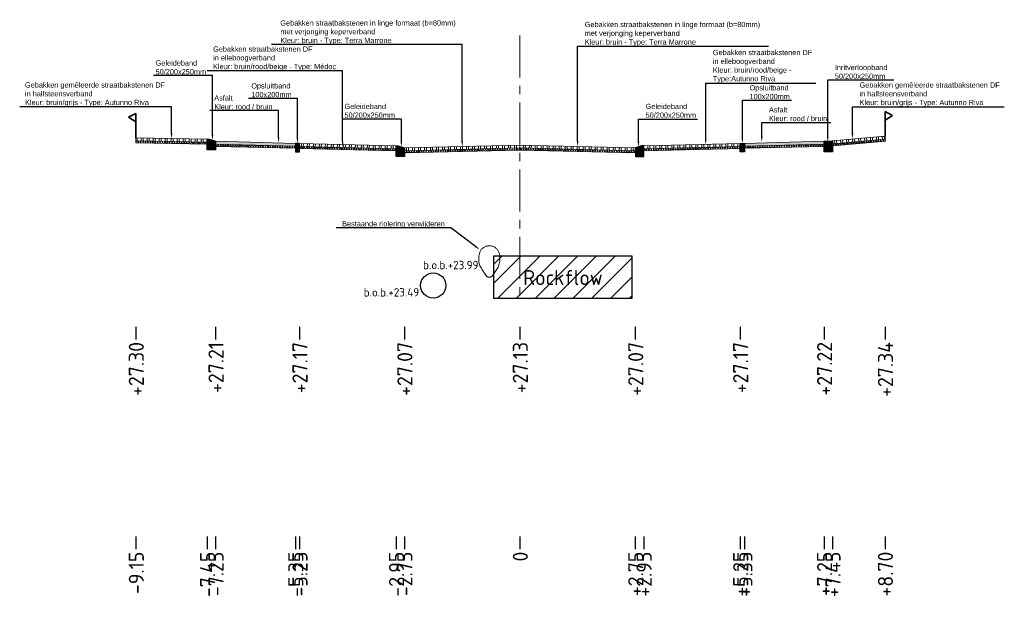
# Model space of a CAD drawing. Header units: metres. Extents: x 198530 to 198748, y 355169 to 355318.
# Tile 22 of 37: x 198646 to 198669, y 355169 to 355183. Entities that reach past the tile are written whole.
import ezdxf
from ezdxf import colors
from ezdxf.entities.mleader import LeaderData, LeaderLine
from ezdxf.math import Vec2, Vec3

# ---------------------------------------------------------------- set-up
doc = ezdxf.new("R2010")
doc.units = ezdxf.units.M
doc.linetypes.add('AM-AS', pattern=[16, 10, -2, 2, -2])
doc.linetypes.add('RI-GWA', pattern=[18.45, 6, -1.8, 1.75, -1.8, 1.75, -1.8, 1.75, -1.8])
doc.layers.get('Defpoints').update_dxf_attribs({"lineweight": 25})
for name, color, linetype, lineweight in [('B-WE-RI-GWA-BESTAANDE RIOLERING', 252, 'RI-GWA', 18), ('C3D-LABELS', 7, 'Continuous', 25), ('N-WE-AM-AS-G', 10, 'AM-AS', 18), ('N-WE-VH-VERHARDING_FUNDERING-G', 7, 'Continuous', 35), ('X-XX-AL-T25', 7, 'Continuous', 25)]:
    doc.layers.add(name, color=color, linetype=linetype, lineweight=lineweight)
for name, color, linetype in [('N-WE-AL-DETAIL-G', 7, 'Continuous'), ('N-WE-RI-DWA-NIEUWE RIOLERING', 7, 'Continuous'), ('N-WE-VH-ROCKFLOW-G', 10, 'Continuous')]:
    doc.layers.add(name, color=color, linetype=linetype)
doc.styles.add('NLCS-ISO', font='NLCS-ISO.ttf')
doc.styles.add('NLCS-ISO-M200-T25', font='NLCS-ISO.ttf', dxfattribs={"height": 0.5})
doc.styles.add('NLCS-ISO-M50-T25', font='NLCS-ISO.ttf', dxfattribs={"height": 0.125})
pattern_1 = [(60, (-3613.88653, -302.51122), (-0.0433012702, 0.025), []), (120, (-3613.88653, -302.51122), (-0.0433012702, -0.025), [])]

# ---------------------------------------------------------------- blocks, each defined once
blk = doc.blocks.new('*U12')
at = {"lineweight": 9}
h = blk.add_hatch(dxfattribs=at)
h.set_pattern_fill('ANSI32', color=252, scale=0.015, angle=47)
h.paths.add_polyline_path([(0, 0), (-2.75, -0.069), (-2.749, -0.139), (0.001, -0.07)])
h = blk.add_hatch(dxfattribs=at)
h.set_pattern_fill('AVH-ASFALT', color=252, scale=0.05, pattern_type=2)
h.set_pattern_definition(pattern_1)
h.paths.add_polyline_path([(0.001, -0.07), (-2.749, -0.139), (-2.749, -0.189), (0.001, -0.12)])
for points in [[(0.001, -0.12), (-2.749, -0.189), (-2.75, -0.069), (0, 0)], [(0.001, -0.07), (-2.749, -0.139)]]:
    blk.add_lwpolyline(points, dxfattribs=at)
at = {"layer": 'Defpoints', "color": 6, "lineweight": 9}
for points in [[(0, 0), (-2.75, -0.069), (-2.749, -0.139), (0.001, -0.07)], [(0.001, -0.07), (-2.749, -0.139), (-2.749, -0.189), (0.001, -0.12)]]:
    blk.add_lwpolyline(points, close=True, dxfattribs=at)
blk = doc.blocks.new('*U14')
at = {"lineweight": 9}
h = blk.add_hatch(dxfattribs=at)
h.set_pattern_fill('ANSI32', color=252, scale=0.015, angle=47)
h.paths.add_polyline_path([(0, 0), (-2.75, -0.069), (-2.749, -0.139), (0.001, -0.07)])
h = blk.add_hatch(dxfattribs=at)
h.set_pattern_fill('AVH-ASFALT', color=252, scale=0.05, pattern_type=2)
h.set_pattern_definition(pattern_1)
h.paths.add_polyline_path([(0.001, -0.07), (-2.749, -0.139), (-2.749, -0.189), (0.001, -0.12)])
for points in [[(0.001, -0.12), (-2.749, -0.189), (-2.75, -0.069), (0, 0)], [(0.001, -0.07), (-2.749, -0.139)]]:
    blk.add_lwpolyline(points, dxfattribs=at)
at = {"layer": 'Defpoints', "color": 6, "lineweight": 9}
for points in [[(0, 0), (-2.75, -0.069), (-2.749, -0.139), (0.001, -0.07)], [(0.001, -0.07), (-2.749, -0.139), (-2.749, -0.189), (0.001, -0.12)]]:
    blk.add_lwpolyline(points, close=True, dxfattribs=at)
blk = doc.blocks.new('Geleideband_5-20x25')
at = {"layer": 'N-WE-AL-DETAIL-G'}
h = blk.add_hatch(color=252, dxfattribs=at)
h.dxf.hatch_style = 1
h.paths.add_polyline_path([(0.2, -0.25), (0, -0.25), (0, 0), (0.05, 0), (0.2, -0.05)])
blk.add_lwpolyline([(0.2, -0.25), (0, -0.25), (0, 0), (0.05, 0), (0.2, -0.05)], close=True)
blk = doc.blocks.new('*U13')
at = {"lineweight": 9}
h = blk.add_hatch(dxfattribs=at)
h.set_pattern_fill('ANSI32', color=252, scale=0.015, angle=47)
h.paths.add_polyline_path([(0, 0), (-2.3, -0.057), (-2.299, -0.127), (0.001, -0.07)])
h = blk.add_hatch(dxfattribs=at)
h.set_pattern_fill('AVH-ASFALT', color=252, scale=0.05, pattern_type=2)
h.set_pattern_definition(pattern_1)
h.paths.add_polyline_path([(0.001, -0.07), (-2.299, -0.127), (-2.299, -0.177), (0.001, -0.12)])
for points in [[(0.001, -0.12), (-2.299, -0.177), (-2.3, -0.057), (0, 0)], [(0.001, -0.07), (-2.299, -0.127)]]:
    blk.add_lwpolyline(points, dxfattribs=at)
at = {"layer": 'Defpoints', "color": 6, "lineweight": 9}
for points in [[(0, 0), (-2.3, -0.057), (-2.299, -0.127), (0.001, -0.07)], [(0.001, -0.07), (-2.299, -0.127), (-2.299, -0.177), (0.001, -0.12)]]:
    blk.add_lwpolyline(points, close=True, dxfattribs=at)
blk = doc.blocks.new('Opsluitband_100x200')
at = {"layer": 'N-WE-AL-DETAIL-G'}
h = blk.add_hatch(color=252, dxfattribs=at)
h.dxf.hatch_style = 1
h.paths.add_polyline_path([(0.1, 0), (0, 0), (0, -0.2), (0.1, -0.2)])
blk.add_lwpolyline([(0, -0.2), (0, 0), (0.1, 0), (0.1, -0.2)], close=True)
blk = doc.blocks.new('*U103')
at = {"lineweight": 9}
h = blk.add_hatch(color=252, dxfattribs=at)
h.dxf.hatch_style = 1
h.paths.add_polyline_path([(0, 0), (-1.9, -0.048), (-1.899, -0.117), (0.001, -0.07)])
h = blk.add_hatch(dxfattribs=at)
h.set_pattern_fill('AVH-ASFALT', color=252, scale=0.05, pattern_type=2)
h.set_pattern_definition(pattern_1)
h.paths.add_polyline_path([(0.001, -0.07), (-1.899, -0.117), (-1.899, -0.167), (0.001, -0.12)])
for points in [[(0.001, -0.12), (-1.899, -0.167), (-1.9, -0.048), (0, 0)], [(0.001, -0.07), (-1.899, -0.117)]]:
    blk.add_lwpolyline(points, dxfattribs=at)
at = {"layer": 'Defpoints', "color": 6, "lineweight": 9}
for points in [[(0, 0), (-1.9, -0.048), (-1.899, -0.117), (0.001, -0.07)], [(0.001, -0.07), (-1.899, -0.117), (-1.899, -0.167), (0.001, -0.12)]]:
    blk.add_lwpolyline(points, close=True, dxfattribs=at)
blk = doc.blocks.new('Inritverloopband_20x25')
at = {"layer": 'N-WE-AL-DETAIL-G'}
h = blk.add_hatch(color=252, dxfattribs=at)
h.dxf.hatch_style = 1
h.paths.add_polyline_path([(0.2, -0.25), (0, -0.25), (0, 0), (0.2, 0)])
blk.add_lwpolyline([(0.2, -0.25), (0, -0.25), (0, 0), (0.2, 0)], close=True)
blk.add_lwpolyline([(0.2, 0), (0.2, 0.01)])
blk = doc.blocks.new('*U35')
at = {"lineweight": 9}
h = blk.add_hatch(dxfattribs=at)
h.set_pattern_fill('ANSI32', color=252, scale=0.015, angle=47)
h.paths.add_polyline_path([(0, 0), (-1.254, -0.031), (-1.254, -0.101), (0.001, -0.07)])
h = blk.add_hatch(dxfattribs=at)
h.set_pattern_fill('AVH-ASFALT', color=252, scale=0.05, pattern_type=2)
h.set_pattern_definition(pattern_1)
h.paths.add_polyline_path([(0.001, -0.07), (-1.254, -0.101), (-1.254, -0.151), (0.001, -0.12)])
for points in [[(0.001, -0.12), (-1.254, -0.151), (-1.255, -0.031), (0, 0)], [(0.001, -0.07), (-1.254, -0.101)]]:
    blk.add_lwpolyline(points, dxfattribs=at)
at = {"layer": 'Defpoints', "color": 6, "lineweight": 9}
for points in [[(0, 0), (-1.254, -0.031), (-1.254, -0.101), (0.001, -0.07)], [(0.001, -0.07), (-1.254, -0.101), (-1.254, -0.151), (0.001, -0.12)]]:
    blk.add_lwpolyline(points, close=True, dxfattribs=at)
blk = doc.blocks.new('OBJ_Grens')
at = {"layer": 'N-WE-VH-VERHARDING_FUNDERING-G'}
for p, q in [((0, 0), (0, 0.586)), ((0, 0.586), (0.179, 0.496)), ((0.179, 0.496), (0, 0.386))]:
    blk.add_line(p, q, dxfattribs=at)
blk = doc.blocks.new('*U36')
at = {"lineweight": 9}
h = blk.add_hatch(dxfattribs=at)
h.set_pattern_fill('ANSI32', color=252, scale=0.015, angle=47)
h.paths.add_polyline_path([(0, 0), (-1.7, -0.042), (-1.699, -0.112), (0.001, -0.07)])
h = blk.add_hatch(dxfattribs=at)
h.set_pattern_fill('AVH-ASFALT', color=252, scale=0.05, pattern_type=2)
h.set_pattern_definition(pattern_1)
h.paths.add_polyline_path([(0.001, -0.07), (-1.699, -0.112), (-1.699, -0.162), (0.001, -0.12)])
for points in [[(0.001, -0.12), (-1.699, -0.162), (-1.7, -0.042), (0, 0)], [(0.001, -0.07), (-1.699, -0.112)]]:
    blk.add_lwpolyline(points, dxfattribs=at)
at = {"layer": 'Defpoints', "color": 6, "lineweight": 9}
for points in [[(0, 0), (-1.7, -0.042), (-1.699, -0.112), (0.001, -0.07)], [(0.001, -0.07), (-1.699, -0.112), (-1.699, -0.162), (0.001, -0.12)]]:
    blk.add_lwpolyline(points, close=True, dxfattribs=at)

msp = doc.modelspace()

# ---------------------------------------------------------------- hatches: boundary and pattern name
at = {"layer": 'N-WE-VH-ROCKFLOW-G'}
h = msp.add_hatch(dxfattribs=at)
h.set_pattern_fill('ANSI31', color=256, scale=0.1)
h.set_pattern_definition([(45, (114.06933, -112.56), (-0.22450640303, 0.22450640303), [])])
h.paths.add_polyline_path([(198657.134, 355176.482), (198660.434, 355176.482), (198660.434, 355177.482), (198657.134, 355177.482)])
h.paths.add_polyline_path([(198657.713, 355176.559), (198659.837, 355176.559), (198659.837, 355177.423), (198657.713, 355177.423)], flags=24)

# ---------------------------------------------------------------- linework, layer by layer
at = {"layer": 'B-WE-RI-GWA-BESTAANDE RIOLERING'}
msp.add_lwpolyline([(198656.967, 355177.008), (198656.867, 355177.151, -0.266628), (198656.814, 355177.601, -0.62829), (198657.26, 355177.581, -0.238625), (198657.198, 355177.151), (198657.097, 355177.008, -0.38881)], format="xyb", close=True, dxfattribs=at)
at = {"layer": 'C3D-LABELS', "color": 7, "linetype": 'Continuous', "lineweight": 25}
for p, q in [((198648.61, 355175.8), (198648.61, 355175.5)), ((198650.51, 355175.8), (198650.51, 355175.5)), ((198652.51, 355175.8), (198652.51, 355175.5)), ((198655.01, 355175.8), (198655.01, 355175.5)), ((198657.76, 355175.8), (198657.76, 355175.5)), ((198660.51, 355175.8), (198660.51, 355175.5)), ((198663.01, 355175.8), (198663.01, 355175.5)), ((198665.01, 355175.8), (198665.01, 355175.5)), ((198666.46, 355175.8), (198666.46, 355175.5)), ((198648.61, 355170.8), (198648.61, 355170.5)), ((198650.31, 355170.8), (198650.31, 355170.5)), ((198650.51, 355170.8), (198650.51, 355170.5)), ((198652.41, 355170.8), (198652.41, 355170.5)), ((198652.51, 355170.8), (198652.51, 355170.5)), ((198654.81, 355170.8), (198654.81, 355170.5)), ((198655.01, 355170.8), (198655.01, 355170.5)), ((198657.76, 355170.8), (198657.76, 355170.5)), ((198660.51, 355170.8), (198660.51, 355170.5)), ((198660.71, 355170.8), (198660.71, 355170.5)), ((198663.01, 355170.8), (198663.01, 355170.5)), ((198663.11, 355170.8), (198663.11, 355170.5)), ((198665.01, 355170.8), (198665.01, 355170.5)), ((198665.21, 355170.8), (198665.21, 355170.5)), ((198666.46, 355170.8), (198666.46, 355170.5))]:
    msp.add_line(p, q, dxfattribs=at)
at = {"layer": 'N-WE-AM-AS-G', "ltscale": 0.1}
msp.add_lwpolyline([(198657.76, 355182.746), (198657.76, 355176.503)], dxfattribs=at)
at = {"layer": 'N-WE-RI-DWA-NIEUWE RIOLERING'}
msp.add_circle((198655.695, 355176.783), 0.3, dxfattribs=at)
at = {"layer": 'N-WE-VH-ROCKFLOW-G'}
msp.add_lwpolyline([(198657.134, 355176.482), (198660.434, 355176.482), (198660.434, 355177.482), (198657.134, 355177.482)], close=True, dxfattribs=at)

# ---------------------------------------------------------------- block references
at = {"layer": 'N-WE-AL-DETAIL-G', "xscale": -1}
for name, p in [('OBJ_Grens', (198648.61, 355180.302)), ('*U103', (198650.511, 355180.221)), ('Opsluitband_100x200', (198652.511, 355180.171)), ('*U13', (198652.511, 355180.171)), ('*U14', (198657.76, 355180.132)), ('Geleideband_5-20x25', (198660.711, 355180.113))]:
    msp.add_blockref(name, p, dxfattribs=at)
at = {"layer": 'N-WE-AL-DETAIL-G'}
for name, p in [('OBJ_Grens', (198666.461, 355180.342)), ('Geleideband_5-20x25', (198650.31, 355180.271)), ('Geleideband_5-20x25', (198654.811, 355180.113)), ('*U12', (198657.76, 355180.132)), ('Inritverloopband_20x25', (198665.011, 355180.221))]:
    msp.add_blockref(name, p, dxfattribs=at)
at = {"layer": 'N-WE-AL-DETAIL-G', "xscale": -1}
for name, p, rotation in [('*U36', (198648.61, 355180.302), 0.3713813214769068), ('*U13', (198660.711, 355180.113), 2.868139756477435)]:
    msp.add_blockref(name, p, dxfattribs=dict(at, rotation=rotation))
at = {"layer": 'N-WE-AL-DETAIL-G'}
for name, p, rotation in [('Opsluitband_100x200', (198663.011, 355180.171), 0.0002486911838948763), ('*U103', (198665.011, 355180.221), 0.0002486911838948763), ('*U35', (198666.461, 355180.342), 3.644138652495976)]:
    msp.add_blockref(name, p, dxfattribs=dict(at, rotation=rotation))

# ---------------------------------------------------------------- texts
at = {"layer": 'B-WE-RI-GWA-BESTAANDE RIOLERING', "insert": (198655.453, 355177.372), "char_height": 0.2, "attachment_point": 1, "style": 'NLCS-ISO-M200-T25'}
msp.add_mtext_dynamic_manual_height_columns('b.o.b.+23.99', width=1.70356, gutter_width=2.5, heights=[0.543], dxfattribs=at)
at = {"layer": 'C3D-LABELS', "color": 7, "linetype": 'Continuous', "lineweight": 25, "char_height": 0.36, "attachment_point": 6, "rotation": 90, "style": 'NLCS-ISO'}
for s, insert in [('+27.34', (198666.47, 355175.438)), ('+27.30', (198648.62, 355175.438)), ('+27.21', (198650.52, 355175.438)), ('+27.17', (198652.52, 355175.438)), ('+27.07', (198655.02, 355175.438)), ('+27.13', (198657.77, 355175.438)), ('+27.07', (198660.52, 355175.438)), ('+27.17', (198663.02, 355175.438)), ('+27.22', (198665.02, 355175.438)), ('-9.15', (198648.62, 355170.439)), ('-7.45', (198650.32, 355170.439)), ('-7.25', (198650.52, 355170.439)), ('-5.35', (198652.42, 355170.439)), ('-5.25', (198652.52, 355170.439)), ('-2.95', (198654.82, 355170.439)), ('-2.75', (198655.02, 355170.439)), ('0', (198657.77, 355170.439)), ('+2.75', (198660.52, 355170.439)), ('+2.95', (198660.72, 355170.439)), ('+5.25', (198663.02, 355170.439)), ('+5.35', (198663.12, 355170.439)), ('+7.25', (198665.02, 355170.439)), ('+7.45', (198665.22, 355170.439)), ('+8.70', (198666.47, 355170.439))]:
    msp.add_mtext(s, dxfattribs=dict(at, insert=insert))
at = {"layer": 'N-WE-RI-DWA-NIEUWE RIOLERING', "insert": (198654.038, 355176.721), "char_height": 0.2, "attachment_point": 1, "style": 'NLCS-ISO-M200-T25'}
msp.add_mtext_dynamic_manual_height_columns('b.o.b.+23.49', width=1.70356, gutter_width=2.5, heights=[0.543], dxfattribs=at)
at = {"layer": 'N-WE-VH-ROCKFLOW-G', "insert": (198657.839, 355177.153), "char_height": 0.36, "attachment_point": 1, "style": 'NLCS-ISO'}
msp.add_mtext('Rockflow', dxfattribs=at)

# ---------------------------------------------------------------- leaders
at = {"layer": 'X-XX-AL-T25'}
ml = msp.add_multileader_mtext('Standard', dxfattribs=at)
ml.set_content('{\\fArial|b0|i0|c0|p34;Gebakken straatbakstenen in linge formaat (b=80mm) \\Pmet verjonging keperverband\\PKleur: bruin - Type: Terra Marrone}', color=256, style='NLCS-ISO-M50-T25')
ml.set_leader_properties(color=256, linetype='ByLayer', lineweight=-1)
ml.build(insert=Vec2(0, 0))
ml.multileader.update_dxf_attribs({"text_left_attachment_type": 5, "text_right_attachment_type": 5, "dogleg_length": 0.125, "arrow_head_size": 0.125})
ctx = ml.context
ctx.base_point, ctx.char_height, ctx.arrow_head_size, ctx.landing_gap_size, ctx.plane_origin = Vec3(198652.007, 355182.526), 0.125, 0.125, 0.045, Vec3(198656.904, 355180.445)
ctx.left_attachment, ctx.right_attachment = 5, 5
notes = []
notes.append((ctx, [(1, (1, 1, 0), (198656.385, 355182.526), (-1, 0), 0.125, [(0, [(198656.385, 355180.098)], 0, [])])]))
ctx.mtext.insert, ctx.mtext.flow_direction = Vec3(198652.052, 355183.106), 5
ml = msp.add_multileader_mtext('Standard', dxfattribs=at)
ml.set_content('{\\fArial|b0|i0|c0|p34;Gebakken straatbakstenen in linge formaat (b=80mm) \\Pmet verjonging keperverband\\PKleur: bruin - Type: Terra Marrone}', color=256, style='NLCS-ISO-M50-T25')
ml.set_leader_properties(color=256, linetype='ByLayer', lineweight=-1)
ml.build(insert=Vec2(0, 0))
ml.multileader.update_dxf_attribs({"text_left_attachment_type": 5, "text_right_attachment_type": 5, "dogleg_length": 0.125, "arrow_head_size": 0.125})
ctx = ml.context
ctx.base_point, ctx.char_height, ctx.arrow_head_size, ctx.landing_gap_size, ctx.plane_origin = Vec3(198659.26, 355182.489), 0.125, 0.125, 0.045, Vec3(198659.654, 355180.448)
ctx.left_attachment, ctx.right_attachment = 5, 5
notes.append((ctx, [(0, (1, 1, 0), (198659.135, 355182.489), (1, 0), 0.125, [(0, [(198659.135, 355180.101)], 0, [])])]))
ctx.mtext.insert, ctx.mtext.flow_direction = Vec3(198659.305, 355183.069), 5
ml = msp.add_multileader_mtext('Standard', dxfattribs=at)
ml.set_content('{\\fArial|b0|i0|c0|p34;Gebakken straatbakstenen DF \\Pin elleboogverband\\PKleur: bruin/rood/beige - Type: Médoc}', color=256, style='NLCS-ISO-M50-T25')
ml.set_leader_properties(color=256, linetype='ByLayer', lineweight=-1)
ml.build(insert=Vec2(0, 0))
ml.multileader.update_dxf_attribs({"text_left_attachment_type": 5, "text_right_attachment_type": 5, "dogleg_length": 0.125, "arrow_head_size": 0.125})
ctx = ml.context
ctx.base_point, ctx.char_height, ctx.arrow_head_size, ctx.landing_gap_size, ctx.plane_origin = Vec3(198650.405, 355181.901), 0.125, 0.125, 0.045, Vec3(198654.057, 355180.438)
ctx.left_attachment, ctx.right_attachment = 5, 5
notes.append((ctx, [(1, (1, 1, 0), (198653.537, 355181.901), (-1, 0), 0.125, [(0, [(198653.537, 355180.091)], 0, [])])]))
ctx.mtext.insert, ctx.mtext.flow_direction = Vec3(198650.45, 355182.483), 5
ml = msp.add_multileader_mtext('Standard', dxfattribs=at)
ml.set_content('{\\fArial|b0|i0|c0|p34;Gebakken straatbakstenen DF \\Pin elleboogverband\\PKleur: bruin/rood/beige - \\PType:Autunno Riva}', color=256, style='NLCS-ISO-M50-T25')
ml.set_leader_properties(color=256, linetype='ByLayer', lineweight=-1)
ml.build(insert=Vec2(0, 0))
ml.multileader.update_dxf_attribs({"text_left_attachment_type": 5, "text_right_attachment_type": 5, "dogleg_length": 0.125, "arrow_head_size": 0.125})
ctx = ml.context
ctx.base_point, ctx.char_height, ctx.arrow_head_size, ctx.landing_gap_size, ctx.plane_origin = Vec3(198662.312, 355181.61), 0.125, 0.125, 0.045, Vec3(198662.707, 355180.492)
ctx.left_attachment, ctx.right_attachment = 5, 5
notes.append((ctx, [(0, (1, 1, 0), (198662.187, 355181.61), (1, 0), 0.125, [(0, [(198662.187, 355180.144)], 0, [])])]))
ctx.mtext.insert, ctx.mtext.flow_direction = Vec3(198662.357, 355182.401), 5
ml = msp.add_multileader_mtext('Standard', dxfattribs=at)
ml.set_content('{\\fArial|b0|i0|c0|p34;Geleideband\\P50/200x250mm}', color=256, style='NLCS-ISO-M50-T25')
ml.set_leader_properties(color=256, linetype='ByLayer', lineweight=-1)
ml.build(insert=Vec2(0, 0))
ml.multileader.update_dxf_attribs({"text_left_attachment_type": 5, "text_right_attachment_type": 5, "dogleg_length": 0.125, "arrow_head_size": 0.125})
ctx = ml.context
ctx.base_point, ctx.char_height, ctx.arrow_head_size, ctx.landing_gap_size, ctx.plane_origin = Vec3(198649.035, 355181.789), 0.125, 0.125, 0.045, Vec3(198650.954, 355180.596)
ctx.left_attachment, ctx.right_attachment = 5, 5
notes.append((ctx, [(1, (1, 1, 0), (198650.435, 355181.789), (-1, 0), 0.125, [(0, [(198650.435, 355180.249)], 0, [])])]))
ctx.mtext.insert, ctx.mtext.flow_direction = Vec3(198649.08, 355182.151), 5
ml = msp.add_multileader_mtext('Standard', dxfattribs=at)
ml.set_content('{\\fArial|b0|i0|c0|p34;Inritverloopband \\P50/200x250mm}', color=256, style='NLCS-ISO-M50-T25')
ml.set_leader_properties(color=256, linetype='ByLayer', lineweight=-1)
ml.build(insert=Vec2(0, 0))
ml.multileader.update_dxf_attribs({"text_left_attachment_type": 5, "text_right_attachment_type": 5, "dogleg_length": 0.125, "arrow_head_size": 0.125})
ctx = ml.context
ctx.base_point, ctx.char_height, ctx.arrow_head_size, ctx.landing_gap_size, ctx.plane_origin = Vec3(198665.219, 355181.684), 0.125, 0.125, 0.045, Vec3(198665.613, 355180.549)
ctx.left_attachment, ctx.right_attachment = 5, 5
notes.append((ctx, [(0, (1, 1, 0), (198665.094, 355181.684), (1, 0), 0.125, [(0, [(198665.094, 355180.201)], 0, [])])]))
ctx.mtext.insert, ctx.mtext.flow_direction = Vec3(198665.264, 355182.044), 5
ml = msp.add_multileader_mtext('Standard', dxfattribs=at)
ml.set_content('{\\fArial|b0|i0|c0|p34;Gebakken gemêleerde straatbakstenen DF \\Pin halfsteensverband\\PKleur: bruin/grijs - Type: Autunno Riva}', color=256, style='NLCS-ISO-M50-T25')
ml.set_leader_properties(color=256, linetype='ByLayer', lineweight=-1)
ml.build(insert=Vec2(0, 0))
ml.multileader.update_dxf_attribs({"text_left_attachment_type": 5, "text_right_attachment_type": 5, "dogleg_length": 0.125, "arrow_head_size": 0.125})
ctx = ml.context
ctx.base_point, ctx.char_height, ctx.arrow_head_size, ctx.landing_gap_size, ctx.plane_origin = Vec3(198645.923, 355181.043), 0.125, 0.125, 0.045, Vec3(198647.903, 355180.576)
ctx.left_attachment, ctx.right_attachment = 5, 5
notes.append((ctx, [(1, (1, 1, 0), (198649.46, 355181.043), (-1, 0), 0.125, [(0, [(198649.46, 355180.286)], 0, [])])]))
ctx.mtext.insert, ctx.mtext.flow_direction = Vec3(198645.968, 355181.627), 5
ml = msp.add_multileader_mtext('Standard', dxfattribs=at)
ml.set_content('{\\fArial|b0|i0|c0|p34;Opsluitband\\P100x200mm}', color=256, style='NLCS-ISO-M50-T25')
ml.set_leader_properties(color=256, linetype='ByLayer', lineweight=-1)
ml.build(insert=Vec2(0, 0))
ml.multileader.update_dxf_attribs({"text_left_attachment_type": 5, "text_right_attachment_type": 5, "dogleg_length": 0.125, "arrow_head_size": 0.125})
ctx = ml.context
ctx.base_point, ctx.char_height, ctx.arrow_head_size, ctx.landing_gap_size, ctx.plane_origin = Vec3(198651.315, 355181.245), 0.125, 0.125, 0.045, Vec3(198652.98, 355180.518)
ctx.left_attachment, ctx.right_attachment = 5, 5
notes.append((ctx, [(1, (1, 1, 0), (198652.461, 355181.245), (-1, 0), 0.125, [(0, [(198652.461, 355180.171)], 0, [])])]))
ctx.mtext.insert, ctx.mtext.flow_direction = Vec3(198651.36, 355181.606), 5
ml = msp.add_multileader_mtext('Standard', dxfattribs=at)
ml.set_content('{\\fArial|b0|i0|c0|p34;Opsluitband\\P100x200mm}', color=256, style='NLCS-ISO-M50-T25')
ml.set_leader_properties(color=256, linetype='ByLayer', lineweight=-1)
ml.build(insert=Vec2(0, 0))
ml.multileader.update_dxf_attribs({"text_left_attachment_type": 5, "text_right_attachment_type": 5, "dogleg_length": 0.125, "arrow_head_size": 0.125})
ctx = ml.context
ctx.base_point, ctx.char_height, ctx.arrow_head_size, ctx.landing_gap_size, ctx.plane_origin = Vec3(198663.186, 355181.199), 0.125, 0.125, 0.045, Vec3(198663.58, 355180.518)
ctx.left_attachment, ctx.right_attachment = 5, 5
notes.append((ctx, [(0, (1, 1, 0), (198663.061, 355181.199), (1, 0), 0.125, [(0, [(198663.061, 355180.171)], 0, [])])]))
ctx.mtext.insert, ctx.mtext.flow_direction = Vec3(198663.231, 355181.56), 5
ml = msp.add_multileader_mtext('Standard', dxfattribs=at)
ml.set_content('{\\fArial|b0|i0|c0|p34;Gebakken gemêleerde straatbakstenen DF \\Pin halfsteensverband\\PKleur: bruin/grijs - Type: Autunno Riva}', color=256, style='NLCS-ISO-M50-T25')
ml.set_leader_properties(color=256, linetype='ByLayer', lineweight=-1)
ml.build(insert=Vec2(0, 0))
ml.multileader.update_dxf_attribs({"text_left_attachment_type": 5, "text_right_attachment_type": 5, "dogleg_length": 0.125, "arrow_head_size": 0.125})
ctx = ml.context
ctx.base_point, ctx.char_height, ctx.arrow_head_size, ctx.landing_gap_size, ctx.plane_origin = Vec3(198665.808, 355181.041), 0.125, 0.125, 0.045, Vec3(198664.126, 355180.575)
ctx.left_attachment, ctx.right_attachment = 5, 5
notes.append((ctx, [(0, (1, 1, 0), (198665.683, 355181.041), (1, 0), 0.125, [(0, [(198665.683, 355180.285)], 0, [])])]))
ctx.mtext.insert, ctx.mtext.flow_direction = Vec3(198665.853, 355181.626), 5
ml = msp.add_multileader_mtext('Standard', dxfattribs=at)
ml.set_content('{\\fArial|b0|i0|c0|p34;Asfalt\\PKleur: rood / bruin}', color=256, style='NLCS-ISO-M50-T25')
ml.set_leader_properties(color=256, linetype='ByLayer', lineweight=-1)
ml.build(insert=Vec2(0, 0))
ml.multileader.update_dxf_attribs({"text_left_attachment_type": 5, "text_right_attachment_type": 5, "dogleg_length": 0.125, "arrow_head_size": 0.125})
ctx = ml.context
ctx.base_point, ctx.char_height, ctx.arrow_head_size, ctx.landing_gap_size, ctx.plane_origin = Vec3(198650.432, 355180.953), 0.125, 0.125, 0.045, Vec3(198652.53, 355180.553)
ctx.left_attachment, ctx.right_attachment = 5, 5
notes.append((ctx, [(1, (1, 1, 0), (198652.01, 355180.953), (-1, 0), 0.125, [(0, [(198652.01, 355180.187)], 0, [])])]))
ctx.mtext.insert, ctx.mtext.flow_direction = Vec3(198650.477, 355181.316), 5
ml = msp.add_multileader_mtext('Standard', dxfattribs=at)
ml.set_content('{\\fArial|b0|i0|c0|p34;Geleideband\\P50/200x250mm}', color=256, style='NLCS-ISO-M50-T25')
ml.set_leader_properties(color=256, linetype='ByLayer', lineweight=-1)
ml.build(insert=Vec2(0, 0))
ml.multileader.update_dxf_attribs({"text_left_attachment_type": 5, "text_right_attachment_type": 5, "dogleg_length": 0.125, "arrow_head_size": 0.125})
ctx = ml.context
ctx.base_point, ctx.char_height, ctx.arrow_head_size, ctx.landing_gap_size, ctx.plane_origin = Vec3(198653.535, 355180.753), 0.125, 0.125, 0.045, Vec3(198655.454, 355180.439)
ctx.left_attachment, ctx.right_attachment = 5, 5
notes.append((ctx, [(1, (1, 1, 0), (198654.935, 355180.753), (-1, 0), 0.125, [(0, [(198654.935, 355180.091)], 0, [])])]))
ctx.mtext.insert, ctx.mtext.flow_direction = Vec3(198653.58, 355181.116), 5
ml = msp.add_multileader_mtext('Standard', dxfattribs=at)
ml.set_content('{\\fArial|b0|i0|c0|p34;Geleideband\\P50/200x250mm}', color=256, style='NLCS-ISO-M50-T25')
ml.set_leader_properties(color=256, linetype='ByLayer', lineweight=-1)
ml.build(insert=Vec2(0, 0))
ml.multileader.update_dxf_attribs({"text_left_attachment_type": 5, "text_right_attachment_type": 5, "dogleg_length": 0.125, "arrow_head_size": 0.125})
ctx = ml.context
ctx.base_point, ctx.char_height, ctx.arrow_head_size, ctx.landing_gap_size, ctx.plane_origin = Vec3(198660.71, 355180.753), 0.125, 0.125, 0.045, Vec3(198661.104, 355180.439)
ctx.left_attachment, ctx.right_attachment = 5, 5
notes.append((ctx, [(0, (1, 1, 0), (198660.585, 355180.753), (1, 0), 0.125, [(0, [(198660.585, 355180.091)], 0, [])])]))
ctx.mtext.insert, ctx.mtext.flow_direction = Vec3(198660.755, 355181.116), 5
ml = msp.add_multileader_mtext('Standard', dxfattribs=at)
ml.set_content('{\\fArial|b0|i0|c0|p34;Asfalt\\PKleur: rood / bruin}', color=256, style='NLCS-ISO-M50-T25')
ml.set_leader_properties(color=256, linetype='ByLayer', lineweight=-1)
ml.build(insert=Vec2(0, 0))
ml.multileader.update_dxf_attribs({"text_left_attachment_type": 5, "text_right_attachment_type": 5, "dogleg_length": 0.125, "arrow_head_size": 0.125})
ctx = ml.context
ctx.base_point, ctx.char_height, ctx.arrow_head_size, ctx.landing_gap_size, ctx.plane_origin = Vec3(198663.649, 355180.673), 0.125, 0.125, 0.045, Vec3(198664.043, 355180.555)
ctx.left_attachment, ctx.right_attachment = 5, 5
notes.append((ctx, [(0, (1, 1, 0), (198663.524, 355180.673), (1, 0), 0.125, [(0, [(198663.524, 355180.208)], 0, [])])]))
ctx.mtext.insert, ctx.mtext.flow_direction = Vec3(198663.694, 355181.035), 5
ml = msp.add_multileader_mtext('Standard', dxfattribs=at)
ml.set_content('{\\fArial|b0|i0|c0|p34;Bestaande riolering verwijderen}', color=256, style='NLCS-ISO-M50-T25')
ml.set_leader_properties(color=256, linetype='ByLayer', lineweight=-1)
ml.build(insert=Vec2(0, 0))
ml.multileader.update_dxf_attribs({"text_left_attachment_type": 5, "text_right_attachment_type": 5, "dogleg_length": 0.125, "arrow_head_size": 0.125})
ctx = ml.context
ctx.base_point, ctx.char_height, ctx.arrow_head_size, ctx.landing_gap_size, ctx.plane_origin = Vec3(198653.48, 355178.156), 0.125, 0.125, 0.045, Vec3(198658.134, 355177.842)
ctx.left_attachment, ctx.right_attachment = 5, 5
notes.append((ctx, [(1, (1, 1, 0), (198656.117, 355178.156), (-1, 0), 0.125, [(0, [(198656.798, 355177.64)], 0, [])])]))
ctx.mtext.insert, ctx.mtext.flow_direction = Vec3(198653.525, 355178.318), 5
for ctx, leaders in notes:
    for number, flags, end, landing, length, lines in leaders:
        leader = LeaderData()
        leader.index, (leader.has_last_leader_line, leader.has_dogleg_vector, leader.attachment_direction) = number, flags
        leader.last_leader_point, leader.dogleg_vector, leader.dogleg_length = Vec3(end), Vec3(landing), length
        for number, points, colour, breaks in lines:
            line = LeaderLine()
            line.index, line.vertices, line.color, line.breaks = number, Vec3.list(points), colors.encode_raw_color(colour), breaks
            leader.lines.append(line)
        ctx.leaders.append(leader)

doc.saveas('drawing.dxf')
